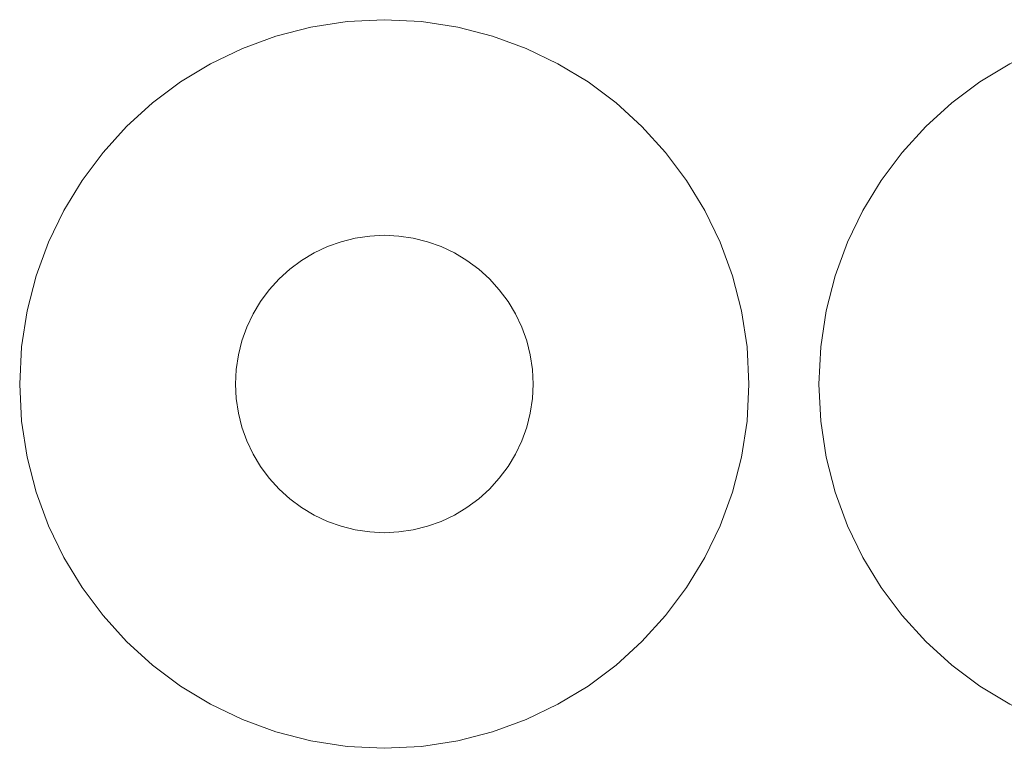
# Model space of a CAD drawing. Header units: millimetres. Extents: x -198 to 278, y -321 to 286.
# Tile 6 of 256: x -27 to 26, y -243 to -204. Entities that reach past the tile are written whole.
import ezdxf

# ---------------------------------------------------------------- set-up
doc = ezdxf.new("R2010")
doc.units = ezdxf.units.MM
doc.header["$MEASUREMENT"] = 0
doc.layers.add('Layer 1', color=7, linetype='Continuous')

msp = doc.modelspace()

# ---------------------------------------------------------------- linework, layer by layer
at = {"layer": 'Layer 1', "color": 175, "lineweight": 9}
for points in [[(-11.6944, -204.2819), (-11.6944, -204.2819), (-13.586, -204.7695), (-13.586, -204.7695), (-13.586, -204.7695), (-15.4, -205.4347), (-15.4, -205.4347), (-15.4, -205.4347), (-17.1264, -206.2676), (-17.1264, -206.2676), (-17.1264, -206.2676), (-18.7552, -207.2581), (-18.7552, -207.2581), (-18.7552, -207.2581), (-20.2763, -208.3963), (-20.2763, -208.3963), (-20.2763, -208.3963), (-21.6798, -209.6722), (-21.6798, -209.6722), (-21.6798, -209.6722), (-22.9557, -211.0757), (-22.9557, -211.0757), (-22.9557, -211.0757), (-24.0939, -212.5968), (-24.0939, -212.5968), (-24.0939, -212.5968), (-25.0844, -214.2256), (-25.0844, -214.2256), (-25.0844, -214.2256), (-25.9173, -215.952), (-25.9173, -215.952), (-25.9173, -215.952), (-26.5825, -217.766), (-26.5825, -217.766), (-26.5825, -217.766), (-27.0701, -219.6576), (-27.0701, -219.6576), (-27.0701, -219.6576), (-27.3699, -221.6169), (-27.3699, -221.6169), (-27.3699, -221.6169), (-27.4721, -223.6337), (-27.4721, -223.6337), (-27.4721, -223.6337), (-27.3699, -225.6505), (-27.3699, -225.6505), (-27.3699, -225.6505), (-27.0701, -227.6098), (-27.0701, -227.6098), (-27.0701, -227.6098), (-26.5825, -229.5014), (-26.5825, -229.5014), (-26.5825, -229.5014), (-25.9173, -231.3154), (-25.9173, -231.3154), (-25.9173, -231.3154), (-25.0844, -233.0418), (-25.0844, -233.0418), (-25.0844, -233.0418), (-24.0939, -234.6706), (-24.0939, -234.6706), (-24.0939, -234.6706), (-22.9557, -236.1917), (-22.9557, -236.1917), (-22.9557, -236.1917), (-21.6798, -237.5952), (-21.6798, -237.5952), (-21.6798, -237.5952), (-20.2763, -238.8711), (-20.2763, -238.8711), (-20.2763, -238.8711), (-18.7552, -240.0093), (-18.7552, -240.0093), (-18.7552, -240.0093), (-17.1264, -240.9998), (-17.1264, -240.9998), (-17.1264, -240.9998), (-15.4, -241.8327), (-15.4, -241.8327), (-15.4, -241.8327), (-13.586, -242.498), (-13.586, -242.498), (-13.586, -242.498), (-11.6944, -242.9855), (-11.6944, -242.9855), (-11.6944, -242.9855), (-9.7351, -243.2854), (-9.7351, -243.2854), (-9.7351, -243.2854), (-7.7183, -243.3875), (-7.7183, -243.3875), (-7.7183, -243.3875), (-5.7015, -243.2854), (-5.7015, -243.2854), (-5.7015, -243.2854), (-3.7422, -242.9855), (-3.7422, -242.9855), (-3.7422, -242.9855), (-1.8506, -242.498), (-1.8506, -242.498), (-1.8506, -242.498), (-0.0366, -241.8327), (-0.0366, -241.8327), (-0.0366, -241.8327), (1.6898, -240.9998), (1.6898, -240.9998), (1.6898, -240.9998), (3.3186, -240.0093), (3.3186, -240.0093), (3.3186, -240.0093), (4.8397, -238.8711), (4.8397, -238.8711), (4.8397, -238.8711), (6.2432, -237.5952), (6.2432, -237.5952), (6.2432, -237.5952), (7.5191, -236.1917), (7.5191, -236.1917), (7.5191, -236.1917), (8.6573, -234.6706), (8.6573, -234.6706), (8.6573, -234.6706), (9.6478, -233.0418), (9.6478, -233.0418), (9.6478, -233.0418), (10.4807, -231.3154), (10.4807, -231.3154), (10.4807, -231.3154), (11.146, -229.5014), (11.146, -229.5014), (11.146, -229.5014), (11.6334, -227.6098), (11.6334, -227.6098), (11.6334, -227.6098), (11.9333, -225.6505), (11.9333, -225.6505), (11.9333, -225.6505), (12.0354, -223.6337), (12.0354, -223.6337), (12.0354, -223.6337), (11.9333, -221.6169), (11.9333, -221.6169), (11.9333, -221.6169), (11.6334, -219.6576), (11.6334, -219.6576), (11.6334, -219.6576), (11.146, -217.766), (11.146, -217.766), (11.146, -217.766), (10.4807, -215.952), (10.4807, -215.952), (10.4807, -215.952), (9.6478, -214.2256), (9.6478, -214.2256), (9.6478, -214.2256), (8.6573, -212.5968), (8.6573, -212.5968), (8.6573, -212.5968), (7.5191, -211.0757), (7.5191, -211.0757), (7.5191, -211.0757), (6.2432, -209.6722), (6.2432, -209.6722), (6.2432, -209.6722), (4.8397, -208.3963), (4.8397, -208.3963), (4.8397, -208.3963), (3.3186, -207.2581), (3.3186, -207.2581), (3.3186, -207.2581), (1.6898, -206.2676), (1.6898, -206.2676), (1.6898, -206.2676), (-0.0366, -205.4347), (-0.0366, -205.4347), (-0.0366, -205.4347), (-1.8506, -204.7695), (-1.8506, -204.7695), (-1.8506, -204.7695), (-3.7422, -204.2819), (-3.7422, -204.2819), (-3.7422, -204.2819), (-5.7015, -203.9821), (-5.7015, -203.9821), (-5.7015, -203.9821), (-7.7183, -203.8799), (-7.7183, -203.8799), (-7.7183, -203.8799), (-9.7351, -203.9821), (-9.7351, -203.9821), (-9.7351, -203.9821), (-11.6944, -204.2819), (-11.6944, -204.2819)], [(35.5816, -203.8799), (35.5816, -203.8799), (33.5648, -203.9821), (33.5648, -203.9821), (33.5648, -203.9821), (31.6055, -204.2819), (31.6055, -204.2819), (31.6055, -204.2819), (29.7139, -204.7695), (29.7139, -204.7695), (29.7139, -204.7695), (27.8999, -205.4347), (27.8999, -205.4347), (27.8999, -205.4347), (26.1735, -206.2676), (26.1735, -206.2676), (26.1735, -206.2676), (24.5447, -207.2581), (24.5447, -207.2581), (24.5447, -207.2581), (23.0236, -208.3963), (23.0236, -208.3963), (23.0236, -208.3963), (21.6201, -209.6722), (21.6201, -209.6722), (21.6201, -209.6722), (20.3442, -211.0757), (20.3442, -211.0757), (20.3442, -211.0757), (19.206, -212.5968), (19.206, -212.5968), (19.206, -212.5968), (18.2155, -214.2256), (18.2155, -214.2256), (18.2155, -214.2256), (17.3826, -215.952), (17.3826, -215.952), (17.3826, -215.952), (16.7174, -217.766), (16.7174, -217.766), (16.7174, -217.766), (16.2298, -219.6576), (16.2298, -219.6576), (16.2298, -219.6576), (15.93, -221.6169), (15.93, -221.6169), (15.93, -221.6169), (15.8278, -223.6337), (15.8278, -223.6337), (15.8278, -223.6337), (15.93, -225.6505), (15.93, -225.6505), (15.93, -225.6505), (16.2298, -227.6098), (16.2298, -227.6098), (16.2298, -227.6098), (16.7174, -229.5014), (16.7174, -229.5014), (16.7174, -229.5014), (17.3826, -231.3154), (17.3826, -231.3154), (17.3826, -231.3154), (18.2155, -233.0418), (18.2155, -233.0418), (18.2155, -233.0418), (19.206, -234.6706), (19.206, -234.6706), (19.206, -234.6706), (20.3442, -236.1917), (20.3442, -236.1917), (20.3442, -236.1917), (21.6201, -237.5952), (21.6201, -237.5952), (21.6201, -237.5952), (23.0236, -238.8711), (23.0236, -238.8711), (23.0236, -238.8711), (24.5447, -240.0093), (24.5447, -240.0093), (24.5447, -240.0093), (26.1735, -240.9998), (26.1735, -240.9998), (26.1735, -240.9998), (27.8999, -241.8327), (27.8999, -241.8327), (27.8999, -241.8327), (29.7139, -242.498), (29.7139, -242.498), (29.7139, -242.498), (31.6055, -242.9855), (31.6055, -242.9855), (31.6055, -242.9855), (33.5648, -243.2854), (33.5648, -243.2854), (33.5648, -243.2854), (35.5816, -243.3875), (35.5816, -243.3875), (35.5816, -243.3875), (37.5984, -243.2854), (37.5984, -243.2854), (37.5984, -243.2854), (39.5577, -242.9855), (39.5577, -242.9855), (39.5577, -242.9855), (41.4493, -242.498), (41.4493, -242.498), (41.4493, -242.498), (43.2633, -241.8327), (43.2633, -241.8327), (43.2633, -241.8327), (44.9897, -240.9998), (44.9897, -240.9998), (44.9897, -240.9998), (46.6185, -240.0093), (46.6185, -240.0093), (46.6185, -240.0093), (48.1396, -238.8711), (48.1396, -238.8711), (48.1396, -238.8711), (49.5431, -237.5952), (49.5431, -237.5952), (49.5431, -237.5952), (50.819, -236.1917), (50.819, -236.1917), (50.819, -236.1917), (51.9572, -234.6706), (51.9572, -234.6706), (51.9572, -234.6706), (52.9477, -233.0418), (52.9477, -233.0418), (52.9477, -233.0418), (53.7806, -231.3154), (53.7806, -231.3154), (53.7806, -231.3154), (54.4459, -229.5014), (54.4459, -229.5014), (54.4459, -229.5014), (54.9334, -227.6098), (54.9334, -227.6098), (54.9334, -227.6098), (55.2333, -225.6505), (55.2333, -225.6505), (55.2333, -225.6505), (55.3354, -223.6337), (55.3354, -223.6337), (55.3354, -223.6337), (55.2333, -221.6169), (55.2333, -221.6169), (55.2333, -221.6169), (54.9334, -219.6576), (54.9334, -219.6576), (54.9334, -219.6576), (54.4459, -217.766), (54.4459, -217.766), (54.4459, -217.766), (53.7806, -215.952), (53.7806, -215.952), (53.7806, -215.952), (52.9477, -214.2256), (52.9477, -214.2256), (52.9477, -214.2256), (51.9572, -212.5968), (51.9572, -212.5968), (51.9572, -212.5968), (50.819, -211.0757), (50.819, -211.0757), (50.819, -211.0757), (49.5431, -209.6722), (49.5431, -209.6722), (49.5431, -209.6722), (48.1396, -208.3963), (48.1396, -208.3963), (48.1396, -208.3963), (46.6185, -207.2581), (46.6185, -207.2581), (46.6185, -207.2581), (44.9897, -206.2676), (44.9897, -206.2676), (44.9897, -206.2676), (43.2633, -205.4347), (43.2633, -205.4347), (43.2633, -205.4347), (41.4493, -204.7695), (41.4493, -204.7695), (41.4493, -204.7695), (39.5577, -204.2819), (39.5577, -204.2819), (39.5577, -204.2819), (37.5984, -203.9821), (37.5984, -203.9821), (37.5984, -203.9821), (35.5816, -203.8799), (35.5816, -203.8799)], [(-14.4217, -219.1546), (-14.4217, -219.1546), (-13.9504, -218.5192), (-13.9504, -218.5192), (-13.9504, -218.5192), (-13.4191, -217.9329), (-13.4191, -217.9329), (-13.4191, -217.9329), (-12.8328, -217.4016), (-12.8328, -217.4016), (-12.8328, -217.4016), (-12.1974, -216.9303), (-12.1974, -216.9303), (-12.1974, -216.9303), (-11.5187, -216.5236), (-11.5187, -216.5236), (-11.5187, -216.5236), (-10.8035, -216.1853), (-10.8035, -216.1853), (-10.8035, -216.1853), (-10.0586, -215.9188), (-10.0586, -215.9188), (-10.0586, -215.9188), (-9.2911, -215.7265), (-9.2911, -215.7265), (-9.2911, -215.7265), (-8.5085, -215.6104), (-8.5085, -215.6104), (-8.5085, -215.6104), (-7.7183, -215.5716), (-7.7183, -215.5716), (-7.7183, -215.5716), (-6.9281, -215.6104), (-6.9281, -215.6104), (-6.9281, -215.6104), (-6.1455, -215.7265), (-6.1455, -215.7265), (-6.1455, -215.7265), (-5.378, -215.9188), (-5.378, -215.9188), (-5.378, -215.9188), (-4.6331, -216.1853), (-4.6331, -216.1853), (-4.6331, -216.1853), (-3.9178, -216.5236), (-3.9178, -216.5236), (-3.9178, -216.5236), (-3.2392, -216.9303), (-3.2392, -216.9303), (-3.2392, -216.9303), (-2.6038, -217.4016), (-2.6038, -217.4016), (-2.6038, -217.4016), (-2.0175, -217.9329), (-2.0175, -217.9329), (-2.0175, -217.9329), (-1.4862, -218.5192), (-1.4862, -218.5192), (-1.4862, -218.5192), (-1.0149, -219.1546), (-1.0149, -219.1546), (-1.0149, -219.1546), (-0.6082, -219.8333), (-0.6082, -219.8333), (-0.6082, -219.8333), (-0.2699, -220.5485), (-0.2699, -220.5485), (-0.2699, -220.5485), (-0.0033, -221.2934), (-0.0033, -221.2934), (-0.0033, -221.2934), (0.1889, -222.0609), (0.1889, -222.0609), (0.1889, -222.0609), (0.305, -222.8435), (0.305, -222.8435), (0.305, -222.8435), (0.3438, -223.6337), (0.3438, -223.6337), (0.3438, -223.6337), (0.305, -224.4239), (0.305, -224.4239), (0.305, -224.4239), (0.1889, -225.2065), (0.1889, -225.2065), (0.1889, -225.2065), (-0.0033, -225.974), (-0.0033, -225.974), (-0.0033, -225.974), (-0.2699, -226.7189), (-0.2699, -226.7189), (-0.2699, -226.7189), (-0.6082, -227.4341), (-0.6082, -227.4341), (-0.6082, -227.4341), (-1.0149, -228.1128), (-1.0149, -228.1128), (-1.0149, -228.1128), (-1.4862, -228.7482), (-1.4862, -228.7482), (-1.4862, -228.7482), (-2.0175, -229.3345), (-2.0175, -229.3345), (-2.0175, -229.3345), (-2.6038, -229.8658), (-2.6038, -229.8658), (-2.6038, -229.8658), (-3.2392, -230.3371), (-3.2392, -230.3371), (-3.2392, -230.3371), (-3.9178, -230.7438), (-3.9178, -230.7438), (-3.9178, -230.7438), (-4.6331, -231.0821), (-4.6331, -231.0821), (-4.6331, -231.0821), (-5.378, -231.3486), (-5.378, -231.3486), (-5.378, -231.3486), (-6.1455, -231.5409), (-6.1455, -231.5409), (-6.1455, -231.5409), (-6.9281, -231.657), (-6.9281, -231.657), (-6.9281, -231.657), (-7.7183, -231.6958), (-7.7183, -231.6958), (-7.7183, -231.6958), (-8.5085, -231.657), (-8.5085, -231.657), (-8.5085, -231.657), (-9.2911, -231.5409), (-9.2911, -231.5409), (-9.2911, -231.5409), (-10.0586, -231.3486), (-10.0586, -231.3486), (-10.0586, -231.3486), (-10.8035, -231.0821), (-10.8035, -231.0821), (-10.8035, -231.0821), (-11.5187, -230.7438), (-11.5187, -230.7438), (-11.5187, -230.7438), (-12.1974, -230.3371), (-12.1974, -230.3371), (-12.1974, -230.3371), (-12.8328, -229.8658), (-12.8328, -229.8658), (-12.8328, -229.8658), (-13.4191, -229.3345), (-13.4191, -229.3345), (-13.4191, -229.3345), (-13.9504, -228.7482), (-13.9504, -228.7482), (-13.9504, -228.7482), (-14.4217, -228.1128), (-14.4217, -228.1128), (-14.4217, -228.1128), (-14.8284, -227.4341), (-14.8284, -227.4341), (-14.8284, -227.4341), (-15.1667, -226.7189), (-15.1667, -226.7189), (-15.1667, -226.7189), (-15.4332, -225.974), (-15.4332, -225.974), (-15.4332, -225.974), (-15.6255, -225.2065), (-15.6255, -225.2065), (-15.6255, -225.2065), (-15.7416, -224.4239), (-15.7416, -224.4239), (-15.7416, -224.4239), (-15.7804, -223.6337), (-15.7804, -223.6337), (-15.7804, -223.6337), (-15.7416, -222.8435), (-15.7416, -222.8435), (-15.7416, -222.8435), (-15.6255, -222.0609), (-15.6255, -222.0609), (-15.6255, -222.0609), (-15.4332, -221.2934), (-15.4332, -221.2934), (-15.4332, -221.2934), (-15.1667, -220.5485), (-15.1667, -220.5485), (-15.1667, -220.5485), (-14.8284, -219.8333), (-14.8284, -219.8333), (-14.8284, -219.8333), (-14.4217, -219.1546), (-14.4217, -219.1546)]]:
    msp.add_open_spline(points, degree=3, knots=[0, 0, 0, 0, 0.015625, 0.015625, 0.015625, 0.03125, 0.03125, 0.03125, 0.046875, 0.046875, 0.046875, 0.0625, 0.0625, 0.0625, 0.078125, 0.078125, 0.078125, 0.09375, 0.09375, 0.09375, 0.109375, 0.109375, 0.109375, 0.125, 0.125, 0.125, 0.140625, 0.140625, 0.140625, 0.15625, 0.15625, 0.15625, 0.171875, 0.171875, 0.171875, 0.1875, 0.1875, 0.1875, 0.203125, 0.203125, 0.203125, 0.21875, 0.21875, 0.21875, 0.234375, 0.234375, 0.234375, 0.25, 0.25, 0.25, 0.265625, 0.265625, 0.265625, 0.28125, 0.28125, 0.28125, 0.296875, 0.296875, 0.296875, 0.3125, 0.3125, 0.3125, 0.328125, 0.328125, 0.328125, 0.34375, 0.34375, 0.34375, 0.359375, 0.359375, 0.359375, 0.375, 0.375, 0.375, 0.390625, 0.390625, 0.390625, 0.40625, 0.40625, 0.40625, 0.421875, 0.421875, 0.421875, 0.4375, 0.4375, 0.4375, 0.453125, 0.453125, 0.453125, 0.46875, 0.46875, 0.46875, 0.484375, 0.484375, 0.484375, 0.5, 0.5, 0.5, 0.515625, 0.515625, 0.515625, 0.53125, 0.53125, 0.53125, 0.546875, 0.546875, 0.546875, 0.5625, 0.5625, 0.5625, 0.578125, 0.578125, 0.578125, 0.59375, 0.59375, 0.59375, 0.609375, 0.609375, 0.609375, 0.625, 0.625, 0.625, 0.640625, 0.640625, 0.640625, 0.65625, 0.65625, 0.65625, 0.671875, 0.671875, 0.671875, 0.6875, 0.6875, 0.6875, 0.703125, 0.703125, 0.703125, 0.71875, 0.71875, 0.71875, 0.734375, 0.734375, 0.734375, 0.75, 0.75, 0.75, 0.765625, 0.765625, 0.765625, 0.78125, 0.78125, 0.78125, 0.796875, 0.796875, 0.796875, 0.8125, 0.8125, 0.8125, 0.828125, 0.828125, 0.828125, 0.84375, 0.84375, 0.84375, 0.859375, 0.859375, 0.859375, 0.875, 0.875, 0.875, 0.890625, 0.890625, 0.890625, 0.90625, 0.90625, 0.90625, 0.921875, 0.921875, 0.921875, 0.9375, 0.9375, 0.9375, 0.953125, 0.953125, 0.953125, 0.96875, 0.96875, 0.96875, 0.984375, 0.984375, 0.984375, 1, 1, 1, 1], dxfattribs=at)

doc.saveas('drawing.dxf')
